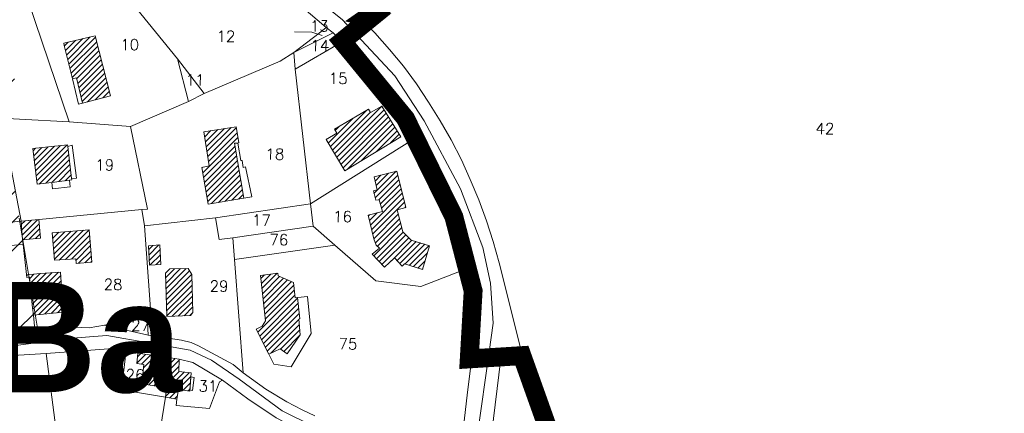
# Model space of a CAD drawing. Header units: metres. Extents: x 578835 to 593571, y 248557 to 255108.
# Tile 116 of 251: x 583205 to 583519, y 252615 to 252740. Entities that reach past the tile are written whole.
import ezdxf

# ---------------------------------------------------------------- set-up
doc = ezdxf.new("R2010")
doc.units = ezdxf.units.M
doc.linetypes.add('CACHEX2', pattern=[0.75, 0.5, -0.25])
doc.linetypes.add('SOLID_LINE', pattern=[0])
for name, color, linetype, lineweight in [('Cad-BATIMENT_BATI_LEGER13', 7, 'SOLID_LINE', 0), ('Cad-BATIMENT_BATI_PRIVE12', 7, 'SOLID_LINE', 0), ('Cad-BATIMENT_BATI_PRIVE12_HACH', 7, 'SOLID_LINE', 0), ('Cad-PARCELLAIRE_PARCELLE1', 250, 'SOLID_LINE', 0), ('Cad-RESEAU_ROUT_AXE_DE_VOIE26', 255, 'SOLID_LINE', 0), ('Cad-RESEAU_ROUT_LIMITE_DE_VOIE_P23', 8, 'SOLID_LINE', 0), ('Cad-TOPONYMIE_DETAIL_PARCELLAIR181', 7, 'SOLID_LINE', 0), ('Cad-TOPONYMIE_NUMERO_DE_PARCELL182', 250, 'SOLID_LINE', 0), ('PLU', 7, 'CACHEX2', 5), ('PPRIF - contour', 10, 'Continuous', 9)]:
    doc.layers.add(name, color=color, linetype=linetype, lineweight=lineweight)
doc.layers.add('PLU nom', color=7, linetype='Continuous')
doc.styles.get("Standard").update_dxf_attribs({"font": 'arialbd_0.ttf', "height": 50})
doc.styles.add('TEXTSTYLE_45_11', font='txt.shx', dxfattribs={"oblique": 50})

msp = doc.modelspace()

# ---------------------------------------------------------------- hatches: boundary and pattern name
at = {"layer": 'Cad-BATIMENT_BATI_PRIVE12_HACH', "ltscale": 0.4}
h = msp.add_hatch(dxfattribs=at)
h.set_pattern_fill('ANSI31', color=256, scale=0.4, style=0)
h.paths.add_polyline_path([(583234.16, 252715.83), (583229.27, 252734.92), (583219.26, 252732.53), (583219.4, 252731.76), (583222.1, 252721.17), (583223.31, 252721.5), (583225.28, 252713.52)])
h = msp.add_hatch(dxfattribs=at)
h.set_pattern_fill('ANSI31', color=256, scale=0.4, style=0)
h.paths.add_polyline_path([(583302.82, 252701.94), (583308.76, 252691.95), (583326.57, 252702.8), (583320.56, 252712.55), (583316.95, 252710.47), (583316.28, 252711.53), (583305.52, 252705.17), (583306.21, 252703.89)])
h = msp.add_hatch(dxfattribs=at)
h.set_pattern_fill('ANSI31', color=256, scale=0.4, style=0)
h.paths.add_polyline_path([(583265.3, 252681.41), (583276.6, 252683.25), (583273.67, 252700.73), (583274.73, 252700.81), (583275.05, 252700.95), (583274.13, 252706), (583263.88, 252704.37), (583265.61, 252693.59), (583263.26, 252693.05)])
h = msp.add_hatch(dxfattribs=at)
h.set_pattern_fill('ANSI31', color=256, scale=0.4, style=0)
h.paths.add_polyline_path([(583210.79, 252687.68), (583215.53, 252688.3), (583221.07, 252688.98), (583221.8, 252689.15), (583221.77, 252689.48), (583220.59, 252699.75), (583220.47, 252700.19), (583209.43, 252699.05)])
h = msp.add_hatch(dxfattribs=at)
h.set_pattern_fill('ANSI31', color=256, scale=0.4, style=0)
h.paths.add_polyline_path([(583319.07, 252685.9), (583317.87, 252685.58), (583318.61, 252682.63), (583319.75, 252682.72), (583320.8, 252679.03), (583316.2, 252677.86), (583317.99, 252670.32), (583318.81, 252668.38), (583319.8, 252667.34), (583317.48, 252665.48), (583321.37, 252661.35), (583324.59, 252664.29), (583327.03, 252661.7), (583327.79, 252662.44), (583333.56, 252660.58), (583335.72, 252668.12), (583329.88, 252669.97), (583327.28, 252672.54), (583325.46, 252679.52), (583328.2, 252680.31), (583325.34, 252691.88), (583318.07, 252690.05)])
h = msp.add_hatch(dxfattribs=at)
h.set_pattern_fill('ANSI31', color=256, scale=0.4, style=0)
h.paths.add_polyline_path([(583211.89, 252670.6), (583211.32, 252676.46), (583205.67, 252675.99), (583206.17, 252670.01)])
h = msp.add_hatch(dxfattribs=at)
h.set_pattern_fill('ANSI31', color=256, scale=0.4, style=0)
h.paths.add_polyline_path([(583215.62, 252672.25), (583216.36, 252663.51), (583223.16, 252663.97), (583223.28, 252662.53), (583228.27, 252662.94), (583227.41, 252673.23)])
h = msp.add_hatch(dxfattribs=at)
h.set_pattern_fill('ANSI31', color=256, scale=0.4, style=0)
h.paths.add_polyline_path([(583249.91, 252668.42), (583246.22, 252668.12), (583246.56, 252662.01), (583250.17, 252662.21)])
h = msp.add_hatch(dxfattribs=at)
h.set_pattern_fill('ANSI31', color=256, scale=0.4, style=0)
h.paths.add_polyline_path([(583260.08, 252659.02), (583258.85, 252660.93), (583253.01, 252660.77), (583251.64, 252659.43), (583252.05, 252645.65), (583259.69, 252645.94), (583260.35, 252646.89)])
h = msp.add_hatch(dxfattribs=at)
h.set_pattern_fill('ANSI31', color=256, scale=0.4, style=0)
h.paths.add_polyline_path([(583219.13, 252647.02), (583218.23, 252659.76), (583211.76, 252659.33), (583207.43, 252658.86), (583207.49, 252658.08), (583208.4, 252658.16), (583208.61, 252655.61), (583209.37, 252648.44), (583209.65, 252646.12)])
h = msp.add_hatch(dxfattribs=at)
h.set_pattern_fill('ANSI31', color=256, scale=0.4, style=0)
h.paths.add_polyline_path([(583290.37, 252633.79), (583294.57, 252639.82), (583294.15, 252644.8), (583294.47, 252644.94), (583293.74, 252651.68), (583292.93, 252651.62), (583292.44, 252656.48), (583287.57, 252658.53), (583287.42, 252659.41), (583281.94, 252658.73), (583283.49, 252644.25), (583282.47, 252642.6), (583280.57, 252641.67), (583284.54, 252633.64), (583288.18, 252635.39)])
h = msp.add_hatch(dxfattribs=at)
h.set_pattern_fill('ANSI31', color=256, scale=0.4, style=0)
h.paths.add_polyline_path([(583242.5, 252630.69), (583244.75, 252630.43), (583244.11, 252624.25), (583252.04, 252623.01), (583253.31, 252632.48), (583242.89, 252633.95)])
h = msp.add_hatch(dxfattribs=at)
h.set_pattern_fill('ANSI31', color=256, scale=0.4, style=0)
h.paths.add_polyline_path([(583256.07, 252632.04), (583253.31, 252632.48), (583252.04, 252623.01), (583251.63, 252619.97), (583255.31, 252619.38), (583255.8, 252622.44), (583259.39, 252621.95), (583259.9, 252627.69), (583255.9, 252628.13)])
at = {"layer": 'PPRIF - contour', "lineweight": 15}
h = msp.add_hatch(dxfattribs=at)
h.set_pattern_fill('ANSI34', color=30, scale=2, style=0)
h.paths.add_polyline_path([(583168.56, 249236.59), (583178.02, 249273.37), (583184.15, 249314.36), (583186.86, 249348.54), (583183.82, 249412.65), (583188.31, 249497.75), (583209.56, 249638.59), (583209.57, 249654.16), (583202.87, 249764.69), (583181.22, 249772.54), (583212.18, 249841.81), (583235.33, 249974.64), (583193.51, 249985.09), (583186.04, 250045.54), (583188.28, 250067.18), (583195.8, 250078.07), (583245.78, 250078.37), (583251.01, 250132.85), (583194.25, 250138.82), (583209.94, 250168.32), (583209.19, 250188.47), (583208.21, 250203.8), (583217.43, 250267.61), (583213.64, 250277.41), (583256.98, 250284.74), (583262.34, 250350.34), (583266.18, 250436.39), (583274.5, 250436.7), (583214.43, 250499.33), (583184.56, 250537.39), (583218.91, 250547.09), (583241.07, 250552.07), (583269.68, 250547.09), (583271.18, 250569.48), (583274.91, 250580.67), (583286.48, 250597.77), (583293.66, 250716.62), (583278.73, 250731.44), (583193.67, 250750.25), (583156.78, 250759.28), (583135.71, 250831.5), (583141.39, 250856.49), (583145.69, 250864.01), (583161.1, 250891.6), (583169.34, 250905.21), (583172.57, 250920.26), (583171.49, 250936.38), (583169.31, 250950.6), (583181.85, 251003.26), (583206.95, 251084.03), (583216.62, 251114.12), (583232.39, 251161.77), (583245.29, 251209.41), (583234.54, 251210.94), (583234.1, 251288.09), (583244.66, 251288.39), (583237.9, 251328.73), (583229.54, 251356.01), (583200.13, 251357.42), (583190.46, 251371.39), (583189.74, 251379.63), (583190.1, 251406.14), (583244.22, 251415.82), (583256.04, 251419.04), (583270.74, 251430.86), (583295.47, 251440.89), (583325.21, 251451.64), (583340.94, 251464.43), (583366, 251457.91), (583398.59, 251444.88), (583422.15, 251436.37), (583417.63, 251462.92), (583418.14, 251495.99), (583409.11, 251546.1), (583400.09, 251585.18), (583359.99, 251579.17), (583344.95, 251609.23), (583333.92, 251624.76), (583325.9, 251633.28), (583319.39, 251648.31), (583296.33, 251649.31), (583292.32, 251666.85), (583282.01, 251764.42), (583240.65, 251790.03), (583212.78, 251805.76), (583221.32, 251831.82), (583251.44, 251830.48), (583273.02, 251828.23), (583262.67, 251903.93), (583199.69, 251895.44), (583192.95, 251945.32), (583256.33, 251954.31), (583243.74, 252050.47), (583214.52, 252068.27), (583208.68, 252073.66), (583201.93, 252137.92), (583178.11, 252135.22), (583183.95, 252176.12), (583226.69, 252181.65), (583216.8, 252253.1), (583210.96, 252307.92), (583193.36, 252422.33), (583178.97, 252519.84), (583167.73, 252607.66), (583178.52, 252614.4), (583188.29, 252625.39), (583184.93, 252642.05), (583192.13, 252639.75), (583210.89, 252641.9), (583205.05, 252676.95), (583200.1, 252708.47), (583205.05, 252708.02), (583194.96, 252797.38), (583191.02, 252799.28), (583173.51, 252800.6), (583168.08, 252797.59), (583165.67, 252793.82), (583165.69, 252787.69), (583073.05, 252815.41), (583065.66, 252814.13), (583065.94, 252812.7), (583046.85, 252808.33), (583047.04, 252816.04), (582997.15, 252812.42), (582995.86, 252782.45), (582980.16, 252787.72), (582949.89, 252804.92), (582947.27, 252800.69), (582935.19, 252777.61), (582924.38, 252768.8), (582917.32, 252760.63), (582910.91, 252748.5), (582903.76, 252736.42), (582880, 252724.86), (582817.58, 252706.15), (582782.59, 252696.37), (582747.69, 252696.56), (582653.19, 252726.32), (582583.51, 252736.7), (582547.53, 252745.89), (582391.95, 252693.83), (582342.71, 252696.56), (582258, 252701.11), (582228.89, 252730.03), (582194.3, 252754.65), (582137.15, 252749.12), (582028.37, 252701.22), (581997.03, 252701.83), (581923.09, 252643.99), (581895.44, 252653.82), (581782.97, 252699.88), (581749.17, 252724.45), (581694.48, 252730.59), (581626.87, 252779.73), (581623.69, 252832.13), (581568.99, 252867.14), (581549.94, 252902.76), (581520.9, 252875.84), (581488.95, 252861.1), (581415.1, 252871.66), (581333.97, 252861.22), (581285.87, 252845.9), (581226.26, 252859.41), (581213.27, 252848.96), (581176.79, 252829.19), (581135.62, 252832.26), (581093.83, 252851.3), (581026.18, 252865.71), (580894.22, 252859.98), (580764.18, 252821.75), (580666.25, 252837.89), (580606.97, 252807.31), (580553.37, 252825.96), (580518.38, 252831.19), (580426.24, 252844.58), (580314.78, 252864.48), (580232.54, 252861.61), (580193.34, 252877.86), (579737.68, 252731.06), (579339.29, 252594.91), (579467.34, 252529.95), (579492.26, 252526.53), (579537.88, 252506.87), (579628.29, 252501.98), (579673.34, 252488.27), (579756.55, 252421.24), (579801.62, 252412.32), (579849.52, 252376.66), (579890.09, 252373.24), (579954.11, 252362.98), (580003.08, 252331.22), (580020.69, 252319.86), (580037.79, 252307.65), (580048.55, 252295.44), (580067.12, 252269.55), (580095.49, 252178.46), (580127.66, 252086.63), (580157.22, 252011.67), (580209.32, 251928.46), (580208.41, 251858.24), (580196.24, 251818.11), (580206.29, 251790.3), (580227.07, 251716.54), (580274.53, 251673.98), (580324.82, 251599.61), (580345.2, 251567.99), (580352.27, 251548.44), (580380.56, 251474.57), (580498.13, 251465.11), (580632.34, 251425.65), (580688.87, 251403.81), (580903, 251328.66), (581057.22, 251304.45), (581128.89, 251277.45), (581306.24, 251176.53), (581363.6, 251156.15), (581418.4, 251079.72), (581465.72, 250967.17), (581546.02, 250830.88), (581604.72, 250760.44), (581621.29, 250710.76), (581635.31, 250677.64), (581677.37, 250643.25), (581761.5, 250538.8), (581878.03, 250481.58), (581978.36, 250416.05), (582083.64, 250336.15), (582132.06, 250252.96), (582193.12, 250147.32), (582211.34, 250118.18), (582217.79, 250080.35), (582244.22, 249930.09), (582252.92, 249788.8), (582279.87, 249720.73), (582264.14, 249693.23), (582229.1, 249576.98), (582243.69, 249504.21), (582236.53, 249458.37), (582233.12, 249417.21), (582207.89, 249404.14), (582210.7, 249314.66), (582282.52, 249136.36), (582365.79, 249069.63), (582329.51, 248868.66), (582370.33, 248802.93), (582389.99, 248830.88), (582435.35, 248829.37), (582475.81, 248930.64), (582488.18, 248933.83), (582505.04, 248934.94), (582536.56, 248931.03), (582545.58, 248873.46), (582547.73, 248837.81), (582559.27, 248733.3), (582660.26, 248731.96), (582707.75, 248722.61), (582711.09, 248844.25), (582713.77, 248853.61), (582730.11, 248933.31), (582770.57, 249048.63), (582781.22, 249070.77), (582782.86, 249074.05), (582786.69, 249073.51), (582794.34, 249066.4), (582795.98, 249060.39), (582802, 249037.44), (582837.54, 249029.24), (582847.92, 249019.4), (582859.41, 249022.68), (582870.89, 249021.59), (582882.91, 249029.79), (582897.68, 249024.87), (582894.41, 249004.61), (582898.78, 248991.5), (582903.16, 248984.94), (582914.71, 248986.01), (582980.86, 249040.12), (583036.72, 249107.47), (583089.79, 249152.85), (583096.96, 249144.66), (583169.29, 249123.72), (583150.9, 249178.85), (583158.77, 249200.15)])

# ---------------------------------------------------------------- linework, layer by layer
at = {"layer": 'Cad-BATIMENT_BATI_LEGER13'}
for points in [[(583225.28, 252713.52), (583223.31, 252721.5), (583222.1, 252721.17), (583223.99, 252713.19), (583225.28, 252713.52), (583225.28, 252713.52)], [(583225.28, 252713.52), (583223.31, 252721.5), (583222.1, 252721.17), (583223.99, 252713.19), (583225.28, 252713.52), (583225.28, 252713.52)], [(583220.59, 252699.75), (583221.77, 252689.48), (583223.33, 252689.62), (583221.96, 252700.09), (583220.59, 252699.75), (583220.59, 252699.75)], [(583220.59, 252699.75), (583221.77, 252689.48), (583223.33, 252689.62), (583221.96, 252700.09), (583220.59, 252699.75), (583220.59, 252699.75)], [(583276.6, 252683.25), (583279.21, 252683.69), (583277.17, 252693.21), (583276.37, 252693.04), (583276.1, 252695.25), (583275.69, 252695.21), (583274.73, 252700.81), (583273.67, 252700.73), (583276.6, 252683.25), (583276.6, 252683.25)], [(583276.6, 252683.25), (583279.21, 252683.69), (583277.17, 252693.21), (583276.37, 252693.04), (583276.1, 252695.25), (583275.69, 252695.21), (583274.73, 252700.81), (583273.67, 252700.73), (583276.6, 252683.25), (583276.6, 252683.25)], [(583215.53, 252688.3), (583215.7, 252686.19), (583221.33, 252686.88), (583221.07, 252688.98), (583215.53, 252688.3), (583215.53, 252688.3)], [(583215.53, 252688.3), (583215.7, 252686.19), (583221.33, 252686.88), (583221.07, 252688.98), (583215.53, 252688.3), (583215.53, 252688.3)], [(583260.28, 252622.14), (583260.76, 252626.3), (583259.75, 252626.44), (583259.44, 252622.29), (583260.28, 252622.14), (583260.28, 252622.14)], [(583260.28, 252622.14), (583260.76, 252626.3), (583259.75, 252626.44), (583259.44, 252622.29), (583260.28, 252622.14), (583260.28, 252622.14)]]:
    msp.add_lwpolyline(points, close=True, dxfattribs=at)
at = {"layer": 'Cad-BATIMENT_BATI_PRIVE12'}
for points in [[(583234.16, 252715.83), (583229.27, 252734.92), (583219.26, 252732.53), (583219.4, 252731.76), (583222.1, 252721.17), (583223.31, 252721.5), (583225.28, 252713.52), (583234.16, 252715.83), (583234.16, 252715.83)], [(583302.82, 252701.94), (583308.76, 252691.95), (583326.57, 252702.8), (583320.56, 252712.55), (583316.95, 252710.47), (583316.28, 252711.53), (583305.52, 252705.17), (583306.21, 252703.89), (583302.82, 252701.94), (583302.82, 252701.94)], [(583265.3, 252681.41), (583276.6, 252683.25), (583273.67, 252700.73), (583274.73, 252700.81), (583275.05, 252700.95), (583274.13, 252706), (583263.88, 252704.37), (583265.61, 252693.59), (583263.26, 252693.05), (583265.3, 252681.41), (583265.3, 252681.41)], [(583210.79, 252687.68), (583215.53, 252688.3), (583221.07, 252688.98), (583221.8, 252689.15), (583221.77, 252689.48), (583220.59, 252699.75), (583220.47, 252700.19), (583209.43, 252699.05), (583210.79, 252687.68), (583210.79, 252687.68)], [(583319.07, 252685.9), (583317.87, 252685.58), (583318.61, 252682.63), (583319.75, 252682.72), (583320.8, 252679.03), (583316.2, 252677.86), (583317.99, 252670.32), (583318.81, 252668.38), (583319.8, 252667.34), (583317.48, 252665.48), (583321.37, 252661.35), (583324.59, 252664.29), (583327.03, 252661.7), (583327.79, 252662.44), (583333.56, 252660.58), (583335.72, 252668.12), (583329.88, 252669.97), (583327.28, 252672.54), (583325.46, 252679.52), (583328.2, 252680.31), (583325.34, 252691.88), (583318.07, 252690.05), (583319.07, 252685.9), (583319.07, 252685.9)], [(583211.89, 252670.6), (583211.32, 252676.46), (583205.67, 252675.99), (583206.17, 252670.01), (583211.89, 252670.6), (583211.89, 252670.6)], [(583215.62, 252672.25), (583216.36, 252663.51), (583223.16, 252663.97), (583223.28, 252662.53), (583228.27, 252662.94), (583227.41, 252673.23), (583215.62, 252672.25), (583215.62, 252672.25)], [(583249.91, 252668.42), (583246.22, 252668.12), (583246.56, 252662.01), (583250.17, 252662.21), (583249.91, 252668.42), (583249.91, 252668.42)], [(583260.08, 252659.02), (583258.85, 252660.93), (583253.01, 252660.77), (583251.64, 252659.43), (583252.05, 252645.65), (583259.69, 252645.94), (583260.35, 252646.89), (583260.08, 252659.02), (583260.08, 252659.02)], [(583219.13, 252647.02), (583218.23, 252659.76), (583211.76, 252659.33), (583207.43, 252658.86), (583207.49, 252658.08), (583208.4, 252658.16), (583208.61, 252655.61), (583209.37, 252648.44), (583209.65, 252646.12), (583219.13, 252647.02), (583219.13, 252647.02)], [(583290.37, 252633.79), (583294.57, 252639.82), (583294.15, 252644.8), (583294.47, 252644.94), (583293.74, 252651.68), (583292.93, 252651.62), (583292.44, 252656.48), (583287.57, 252658.53), (583287.42, 252659.41), (583281.94, 252658.73), (583283.49, 252644.25), (583282.47, 252642.6), (583280.57, 252641.67), (583284.54, 252633.64), (583288.18, 252635.39), (583290.37, 252633.79), (583290.37, 252633.79)], [(583242.5, 252630.69), (583244.75, 252630.43), (583244.11, 252624.25), (583244.11, 252624.25), (583252.04, 252623.01), (583252.04, 252623.01), (583252.04, 252623.01), (583252.04, 252623.01), (583252.04, 252623.01), (583253.31, 252632.48), (583253.31, 252632.48), (583242.89, 252633.95), (583242.5, 252630.69), (583242.5, 252630.69)], [(583256.07, 252632.04), (583253.31, 252632.48), (583253.31, 252632.48), (583252.04, 252623.01), (583252.04, 252623.01), (583252.04, 252623.01), (583251.63, 252619.97), (583255.31, 252619.38), (583255.8, 252622.44), (583259.39, 252621.95), (583259.9, 252627.69), (583255.9, 252628.13), (583256.07, 252632.04), (583256.07, 252632.04)]]:
    msp.add_lwpolyline(points, close=True, dxfattribs=at)
at = {"layer": 'Cad-PARCELLAIRE_PARCELLE1'}
for points in [[(583302.82, 252737.5), (583295.01, 252744.19), (583282.74, 252751.98), (583255.93, 252768.13), (583241.43, 252750.2), (583239.17, 252747.68), (583255.52, 252727.52), (583263.94, 252716.52), (583288.22, 252726.8), (583292.52, 252729.61), (583300.58, 252735.75), (583302.82, 252737.5), (583302.82, 252737.5)], [(583240.49, 252706.09), (583259.04, 252714), (583255.52, 252727.52), (583239.17, 252747.68), (583241.43, 252750.2), (583207.91, 252745.96), (583221, 252707.59), (583240.49, 252706.09), (583240.49, 252706.09)], [(583305.02, 252735.89), (583292.52, 252729.61), (583300.58, 252735.75), (583302.82, 252737.5), (583305.02, 252735.89), (583305.02, 252735.89)], [(583292.96, 252724.3), (583292.52, 252729.61), (583305.02, 252735.89), (583307.97, 252733.02), (583292.96, 252724.3), (583292.96, 252724.3)], [(583331.45, 252702.54), (583328.15, 252708.51), (583326.26, 252711.46), (583322.34, 252716.94), (583307.97, 252733.02), (583292.96, 252724.3), (583297.86, 252681.45), (583331.45, 252702.54), (583331.45, 252702.54)], [(583245.03, 252674.48), (583267.56, 252677.03), (583297.86, 252681.45), (583292.96, 252724.3), (583292.52, 252729.61), (583288.22, 252726.8), (583263.94, 252716.52), (583259.04, 252714), (583240.49, 252706.09), (583245.91, 252679.79), (583244.18, 252679.66), (583245.03, 252674.48), (583245.03, 252674.48)], [(583263.94, 252716.52), (583259.04, 252714), (583255.52, 252727.52), (583263.94, 252716.52), (583263.94, 252716.52)], [(583180.74, 252673.47), (583205.67, 252675.99), (583199.48, 252708.69), (583193.5, 252709.19), (583186.99, 252708.21), (583185.18, 252709.17), (583187.02, 252694.06), (583180.03, 252692.91), (583180.53, 252690.83), (583180.74, 252673.47), (583180.74, 252673.47)], [(583205.67, 252675.99), (583199.48, 252708.69), (583205.2, 252708.39), (583221, 252707.59), (583240.49, 252706.09), (583245.91, 252679.79), (583244.18, 252679.66), (583211.4, 252676.47), (583205.67, 252675.99), (583205.67, 252675.99)], [(583348.58, 252661.27), (583347.69, 252664.99), (583347, 252667.39), (583344.79, 252674.01), (583342.2, 252680.47), (583339.35, 252686.92), (583336.26, 252693.24), (583332.95, 252699.43), (583331.45, 252702.54), (583297.86, 252681.45), (583298.69, 252674.39), (583305.63, 252668.28), (583318.61, 252656.99), (583332.93, 252655.18), (583348.58, 252661.27), (583348.58, 252661.27)], [(583245.86, 252645.68), (583245.93, 252646.92), (583246.9, 252648.11), (583245.03, 252674.48), (583244.18, 252679.66), (583211.4, 252676.47), (583205.67, 252675.99), (583206.17, 252670.01), (583206.37, 252668.59), (583207.49, 252658.08), (583208.4, 252658.16), (583208.61, 252655.61), (583209.37, 252648.44), (583209.65, 252646.12), (583210.04, 252641.36), (583220.26, 252642.32), (583227.37, 252642.02), (583232.26, 252642.88), (583245.86, 252645.68), (583245.86, 252645.68)], [(583267.56, 252677.03), (583297.86, 252681.45), (583298.69, 252674.39), (583273.12, 252670.7), (583268.72, 252670.1), (583267.56, 252677.03), (583267.56, 252677.03)], [(583276.46, 252627.73), (583273.19, 252630.35), (583262.22, 252636.35), (583259.83, 252637.37), (583256.72, 252638.12), (583246.2, 252639.69), (583245.86, 252645.68), (583245.93, 252646.92), (583246.9, 252648.11), (583245.03, 252674.48), (583267.56, 252677.03), (583268.72, 252670.1), (583273.12, 252670.7), (583273.61, 252663.82), (583276.46, 252627.73), (583276.46, 252627.73)], [(583206.37, 252668.59), (583206.17, 252670.01), (583205.67, 252675.99), (583180.74, 252673.47), (583180.76, 252667.34), (583181.03, 252666.02), (583192.88, 252667.24), (583203.58, 252668.35), (583206.37, 252668.59), (583206.37, 252668.59)], [(583273.61, 252663.82), (583305.63, 252668.28), (583298.69, 252674.39), (583273.12, 252670.7), (583273.61, 252663.82), (583273.61, 252663.82)], [(583183.07, 252653.48), (583181.03, 252666.02), (583192.88, 252667.24), (583203.58, 252668.35), (583206.37, 252668.59), (583207.49, 252658.08), (583208.4, 252658.16), (583208.61, 252655.61), (583205.01, 252655.32), (583194.2, 252654.42), (583183.07, 252653.48), (583183.07, 252653.48)], [(583210.04, 252641.36), (583209.65, 252646.12), (583209.37, 252648.44), (583208.61, 252655.61), (583205.01, 252655.32), (583194.2, 252654.42), (583183.07, 252653.48), (583184.93, 252642.05), (583192.13, 252639.75), (583210.04, 252641.36), (583210.04, 252641.36)], [(583246.2, 252639.69), (583232.26, 252642.88), (583245.86, 252645.68), (583246.2, 252639.69), (583246.2, 252639.69)], [(583242.92, 252585.25), (583242.57, 252562.59), (583229.22, 252560.59), (583222.56, 252572.29), (583220.76, 252579.16), (583213.72, 252633.86), (583239.28, 252635.77), (583237.68, 252622.37), (583251.63, 252619.97), (583249.59, 252606.87), (583238.91, 252604.64), (583238.45, 252596.13), (583240.12, 252585.13), (583242.92, 252585.25), (583242.92, 252585.25)], [(583253.31, 252632.48), (583242.89, 252633.95), (583239.28, 252635.77), (583237.68, 252622.37), (583251.63, 252619.97), (583253.31, 252632.48), (583253.31, 252632.48)], [(583213.72, 252633.86), (583220.76, 252579.16), (583222.56, 252572.29), (583229.22, 252560.59), (583230.27, 252558), (583219.24, 252558.74), (583200.78, 252564.56), (583197.53, 252592.82), (583188.29, 252625.39), (583195.1, 252631.75), (583201.33, 252633.16), (583213.72, 252633.86), (583213.72, 252633.86)], [(583269.82, 252625.39), (583268.86, 252624.86), (583265.7, 252616.35), (583255.07, 252617.36), (583255.31, 252619.38), (583251.63, 252619.97), (583253.31, 252632.48), (583256.07, 252632.04), (583260.35, 252631.06), (583269.82, 252625.39), (583269.82, 252625.39)], [(583312.36, 252594.6), (583261.34, 252587.68), (583259.9, 252598.92), (583238.45, 252596.13), (583238.91, 252604.64), (583249.59, 252606.87), (583251.63, 252619.97), (583255.31, 252619.38), (583255.07, 252617.36), (583265.7, 252616.35), (583268.86, 252624.86), (583269.82, 252625.39), (583277.88, 252619.49), (583286.88, 252613.44), (583314.62, 252599.02), (583312.36, 252594.6), (583312.36, 252594.6)]]:
    msp.add_lwpolyline(points, close=True, dxfattribs=at)
for points in [[(583372.42, 252609.65), (583371.22, 252615.13), (583369.59, 252620.89), (583367.59, 252627.08), (583365.35, 252633.13), (583365.35, 252633.13), (583365.35, 252633.13), (583357.94, 252662.72), (583356.05, 252669.48), (583353.94, 252676.1), (583351.41, 252682.69), (583348.72, 252689.16), (583345.89, 252695.49), (583342.64, 252701.8), (583339.17, 252707.86), (583335.46, 252713.8), (583331.6, 252719.6), (583327.5, 252725.28), (583323.02, 252730.59), (583318.29, 252735.88), (583314.05, 252740.21)], [(583346.62, 252610.61), (583347.76, 252620.63), (583349.98, 252638.65), (583350.11, 252640.89), (583350.12, 252646.69), (583349.62, 252653.67), (583349.58, 252656.12), (583349.01, 252659.08), (583348.58, 252661.27), (583332.93, 252655.18), (583318.61, 252656.99), (583305.63, 252668.28), (583273.61, 252663.82), (583276.46, 252627.73), (583276.46, 252627.73), (583276.46, 252627.73), (583283.65, 252622.53), (583290.33, 252618.52), (583295.15, 252616.02), (583299.28, 252614.03)], [(583372.42, 252609.65), (583371.22, 252615.13), (583369.59, 252620.89), (583367.59, 252627.08), (583365.35, 252633.13), (583365.35, 252633.13), (583365.35, 252633.13), (583361.41, 252630.92), (583358.49, 252632.34), (583355.49, 252608.02)]]:
    msp.add_lwpolyline(points, dxfattribs=at)
at = {"layer": 'Cad-RESEAU_ROUT_AXE_DE_VOIE26'}
for points in [[(583149.18, 252821.84), (583193.58, 252807.01), (583211.01, 252799.15), (583235.05, 252785.52), (583281.07, 252758.2), (583298.74, 252747.47), (583307.89, 252740.08), (583324.71, 252722.17), (583334.09, 252707.89), (583345.6, 252686.28), (583352.7, 252667.61), (583355.16, 252656.28), (583356, 252643.56), (583354.73, 252634.45), (583351, 252608.17), (583349.14, 252592.04)], [(583349.14, 252592.04), (583343.4, 252592.77), (583330.37, 252596.45), (583317.43, 252601.58), (583288.87, 252615.67), (583275.1, 252625.76), (583266.37, 252631.76), (583259.5, 252634.96), (583233.04, 252639.57), (583220.64, 252638.7), (583188.93, 252634.43), (583177.58, 252633.83), (583173.31, 252635.1)]]:
    msp.add_lwpolyline(points, dxfattribs=at)
at = {"layer": 'Cad-RESEAU_ROUT_LIMITE_DE_VOIE_P23'}
msp.add_lwpolyline([(583284.58, 252633.63), (583286.13, 252630.51), (583291.74, 252629.63), (583298.09, 252640.29), (583296.89, 252652), (583293.77, 252651.64)], dxfattribs=at)
at = {"layer": 'Cad-TOPONYMIE_DETAIL_PARCELLAIR181'}
msp.add_lwpolyline([(583292.71, 252736.2), (583298.24, 252736.1), (583301.54, 252735.04), (583301.54, 252735.04)], dxfattribs=at)
at = {"layer": 'PLU', "color": 7, "ltscale": 2, "const_width": 6}
for points in [[(583697.63, 252858.52), (583614.89, 252845.35), (583533.62, 252840.23), (583501.4, 252836.58), (583415, 252836.58), (583332.49, 252791.7), (583348.46, 252763.56), (583315.97, 252740.84), (583317.06, 252740.57), (583307.94, 252733.16), (583328.11, 252708.59), (583343.49, 252677.41), (583349.64, 252653.79), (583348.4, 252632.16), (583365.17, 252633.21), (583380.79, 252589.48)], [(583700.15, 252856.7), (583613.2, 252847.65), (583481.86, 252833.17), (583413.93, 252835.88), (583397.31, 252834.49), (583332.49, 252791.7), (583348.46, 252763.56), (583315.97, 252740.84), (583317.06, 252740.57), (583307.94, 252733.16), (583328.11, 252708.59), (583343.49, 252677.41), (583349.64, 252653.79), (583348.4, 252632.16), (583365.17, 252633.21), (583380.79, 252589.48)]]:
    msp.add_lwpolyline(points, dxfattribs=at)
at = {"layer": 'PPRIF - contour', "flags": 128}
msp.add_lwpolyline([(583192.13, 252639.75), (583210.89, 252641.9), (583205.05, 252676.95)], dxfattribs=at)

# ---------------------------------------------------------------- texts
at = {"layer": 'Cad-TOPONYMIE_NUMERO_DE_PARCELL182', "style": 'TEXTSTYLE_45_11'}
for s, p in [('13', (583297.65, 252736.28)), ('12', (583267.92, 252733.02)), ('10', (583237.27, 252730.36)), ('14', (583297.84, 252730.05)), ('11', (583258.11, 252719.15)), ('15', (583303.66, 252719.62)), ('42', (583458.66, 252703.68)), ('18', (583283.5, 252695.53)), ('19', (583229.34, 252692.12)), ('17', (583279.23, 252674.55)), ('16', (583305.05, 252675.7)), ('76', (583284.78, 252668.32)), ('28', (583231.98, 252654.11)), ('29', (583265.73, 252653.59)), ('27', (583240.76, 252641.13)), ('75', (583306.78, 252635.22)), ('26', (583238.98, 252625.38)), ('31', (583262.2, 252621.79))]:
    msp.add_text(s, height=3.491, rotation=359.5887, dxfattribs=at).set_placement(p)
at = {"layer": 'PLU nom', "insert": (583208.03, 252656.58), "char_height": 35, "width": 195.3422, "attachment_point": 2}
msp.add_mtext('UBa', dxfattribs=at)

doc.saveas('drawing.dxf')
